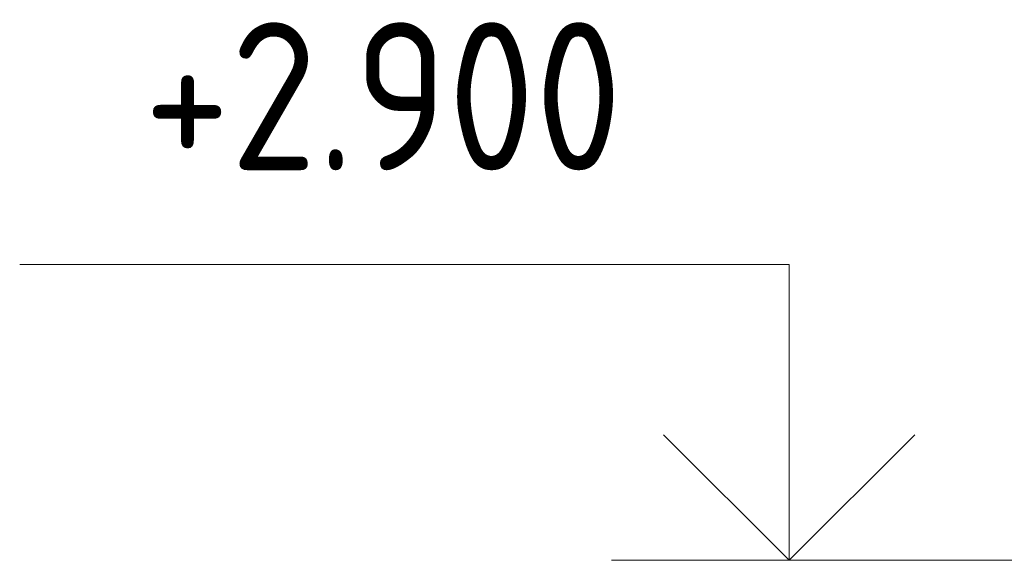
# Model space of a CAD drawing. Header units: millimetres. Extents: x 37142 to 74566, y 2709 to 34045.
# Tile 20 of 58: x 41041 to 41873, y 15444 to 15900. Entities that reach past the tile are written whole.
import ezdxf

# ---------------------------------------------------------------- set-up
doc = ezdxf.new("R2010")
doc.units = ezdxf.units.MM
doc.layers.add('A-____-NOTE-TEXT', color=131, linetype='Continuous', lineweight=20)
doc.layers.add('G-____-____-DIMS', color=111, linetype='Continuous', lineweight=9)
doc.styles.add('GOST Common_1', font='GOST_Common.ttf', dxfattribs={"width": 0.9, "height": 125})

# ---------------------------------------------------------------- blocks, each defined once
blk = doc.blocks.new('Высотные отметки - Стрелка вверх-157591-3D Вент Left')
at = {"layer": 'A-____-NOTE-TEXT'}
for p, q in [((38672.79, 11264.4), (38022.79, 11264.4)), ((38672.79, 11014.4), (38672.79, 11264.4)), ((38672.79, 11014.4), (38566.72, 11120.47)), ((38672.79, 11014.4), (38778.85, 11120.47)), ((38822.79, 11014.4), (38522.79, 11014.4))]:
    blk.add_line(p, q, dxfattribs=at)

msp = doc.modelspace()

# ---------------------------------------------------------------- linework, layer by layer
at = {"layer": 'G-____-____-DIMS', "lineweight": 20}
msp.add_line((42437.51, 15443.56), (41690.89, 15443.56), dxfattribs=at)

# ---------------------------------------------------------------- block references
at = {"layer": 'A-____-NOTE-TEXT'}
msp.add_blockref('Высотные отметки - Стрелка вверх-157591-3D Вент Left', (3018.1, 4429.16), dxfattribs=at)

# ---------------------------------------------------------------- texts
at = {"layer": 'G-____-____-DIMS', "lineweight": 20, "insert": (41145.75, 15898.17), "char_height": 125, "width": 508.3771, "attachment_point": 1, "line_spacing_factor": 1.022761, "style": 'GOST Common_1'}
msp.add_mtext('+2.900', dxfattribs=at)

doc.saveas('drawing.dxf')
